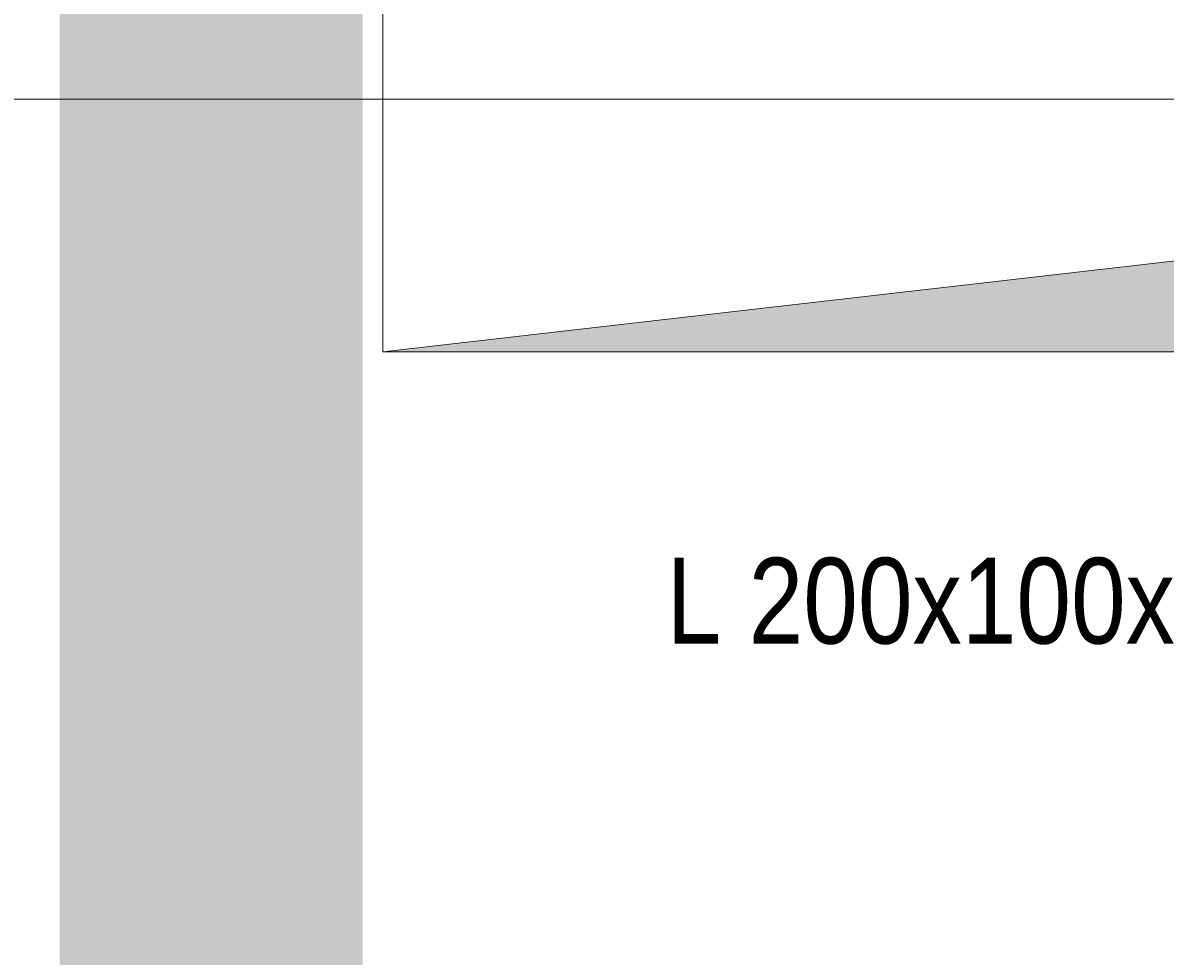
# Model space of a CAD drawing. Extents: x -720 to 300, y 62 to 1162.
# Tile 107 of 256: x -207 to -184, y 838 to 857. Entities that reach past the tile are written whole.
import ezdxf

# ---------------------------------------------------------------- set-up
doc = ezdxf.new("R2010")
doc.units = 0
doc.layers.get('0').update_dxf_attribs({"lineweight": 13})
for name, color, linetype, lineweight, true_color in [('30 -35 Decken- 11 Durchbruch', 5, 'Continuous', 15, 0x0000ff), ('70 -72 Beschriftung- 1 Beschriftung allgemein', 7, 'Continuous', 9, 0xff6633), ('70 -76 Bemaßung- 2 Allgemein', 9, 'Continuous', 5, 0x808080), ('iwb_Schraffur_Unterzug', 7, 'Continuous', 5, 0xffffcc)]:
    doc.layers.add(name, color=color, linetype=linetype, lineweight=lineweight, true_color=true_color)
doc.styles.get("Standard").update_dxf_attribs({"font": 'ARIALN.TTF'})

# ---------------------------------------------------------------- blocks, each defined once
blk = doc.blocks.new('Referenz-A06G93UD8I')
at = {"layer": '30 -35 Decken- 11 Durchbruch', "color": 0, "linetype": 'Continuous', "lineweight": -2, "ltscale": 0.13}
for p, q in [((-199.853, 850.412), (-199.853, 861.412)), ((-180.653, 852.612), (-199.853, 850.412)), ((-199.853, 850.412), (-175.853, 850.412))]:
    blk.add_line(p, q, dxfattribs=at)
at = {"layer": '30 -35 Decken- 11 Durchbruch', "color": 0, "lineweight": -2}
blk.add_solid([(-180.653, 850.412), (-199.853, 850.412), (-180.653, 852.612)], dxfattribs=at)
at = {"layer": '70 -76 Bemaßung- 2 Allgemein', "color": 0, "linetype": 'Continuous', "lineweight": -2, "ltscale": 0.13}
blk.add_line((-157.913, 855.412), (-262.393, 855.412), dxfattribs=at)
at = {"layer": '30 -35 Decken- 11 Durchbruch', "color": 0, "linetype": 'ByBlock', "lineweight": -2, "ltscale": 0.13, "insert": (-199.852, 850.416), "char_height": 0.0036, "attachment_point": 1}
for s in ['{\\fArial Narrow;instanceID}', '{\\fArial Narrow;prm0_type}', '{\\fArial Narrow;prm0_value}', '{\\fArial Narrow;prm2_name}', '{\\fArial Narrow;IFC_UUID}', '{\\fArial Narrow;prm2_type}', '{\\fArial Narrow;prm3_type}', '{\\fArial Narrow;prm4_name}', '{\\fArial Narrow;prm4_type}', '{\\fArial Narrow;prm4_value}', '{\\fArial Narrow;prm5_name}', '{\\fArial Narrow;prm5_type}', '{\\fArial Narrow;prm6_type}', '{\\fArial Narrow;prm7_name}', '{\\fArial Narrow;prm7_type}', '{\\fArial Narrow;prm6_name}', '{\\fArial Narrow;prm7_value}', '{\\fArial Narrow;prm0_name}', '{\\fArial Narrow;prm3_name}', '{\\fArial Narrow;prm2_value}', '{\\fArial Narrow;prm5_value}', '{\\fArial Narrow;prm3_value}', '{\\fArial Narrow;prm1_name}', '{\\fArial Narrow;prm6_value}', '{\\fArial Narrow;prm1_type}', '{\\fArial Narrow;prm1_value}']:
    blk.add_mtext(s, dxfattribs=at)
at = {"layer": '70 -72 Beschriftung- 1 Beschriftung allgemein', "color": 0, "linetype": 'Continuous', "lineweight": -2, "ltscale": 0.13, "insert": (-194.23, 846.329), "char_height": 1.7, "attachment_point": 1}
blk.add_mtext('{\\fArial Narrow;L 200x100x12}', dxfattribs=at)
blk = doc.blocks.new('Referenz-A06G93UF8I')
at = {"layer": 'iwb_Schraffur_Unterzug', "linetype": 'Continuous', "ltscale": 0.13}
blk.add_solid([(-206.252, 777.852), (-206.252, 862.412), (-200.252, 777.852), (-200.252, 862.412)], dxfattribs=at)

msp = doc.modelspace()

# ---------------------------------------------------------------- block references
at = {"color": 8, "lineweight": 13, "ltscale": 0.13, "true_color": 0x808080}
msp.add_blockref('Referenz-A06G93UD8I', (0, 0), dxfattribs=at)
at = {"color": 8, "lineweight": 25, "ltscale": 0.25, "true_color": 0x808080}
msp.add_blockref('Referenz-A06G93UF8I', (0, 0), dxfattribs=at)

doc.saveas('drawing.dxf')
